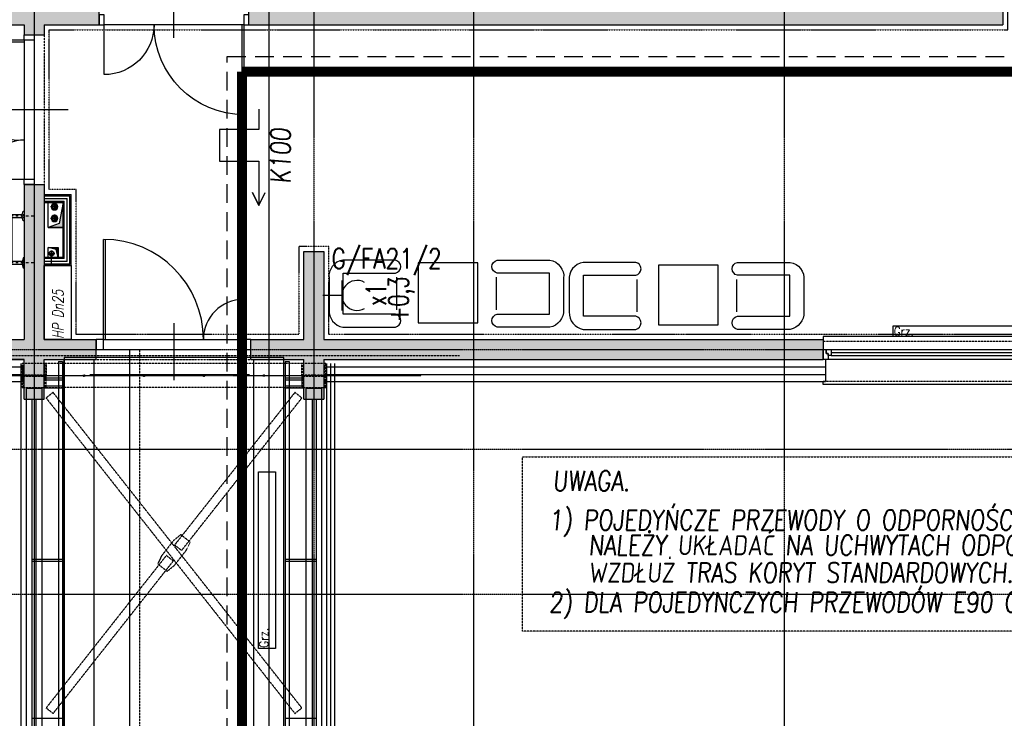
# Model space of a CAD drawing. Extents: x -7228 to 74941, y -112898 to 85621.
# Tile 90 of 256: x 51523 to 52509, y -56913 to -56214. Entities that reach past the tile are written whole.
import ezdxf
from ezdxf.enums import TextEntityAlignment as Align

# ---------------------------------------------------------------- set-up
doc = ezdxf.new("R2010")
doc.units = 0
for name, pattern in [('CENTER', [2, 1.25, -0.25, 0.25, -0.25]), ('DASHDOT', [1, 0.5, -0.25, 0, -0.25]), ('DASHED', [0.75, 0.5, -0.25]), ('DASHED2', [0.375, 0.25, -0.125]), ('DIVIDE', [31.75, 12.7, -6.35, 0, -6.35, 0, -6.35])]:
    doc.linetypes.add(name, pattern=pattern)
doc.layers.get('0').update_dxf_attribs({"color": 101, "linetype": 'CONTINUOUS'})
for name, color, linetype in [('Det-metal', 141, 'CONTINUOUS'), ('Drz---drzwi', 5, 'CONTINUOUS'), ('E35', 6, 'CONTINUOUS'), ('E50', 3, 'CONTINUOUS'), ('E50kor', 3, 'CONTINUOUS'), ('E90kor', 6, 'CONTINUOUS'), ('Ele-balustrada', 8, 'CONTINUOUS'), ('Fas-balustrada-widok', 114, 'CONTINUOUS'), ('Ins-co', 2, 'CONTINUOUS'), ('Ins-ppoz', 240, 'CONTINUOUS'), ('Ins-wod', 4, 'CONTINUOUS'), ('Okn---okna', 5, 'CONTINUOUS'), ('Os-osie', 14, 'CENTER'), ('Os-osie glowne', 1, 'CENTER'), ('Pos-widok', 121, 'CONTINUOUS'), ('Sc-beton', 7, 'CONTINUOUS'), ('Sc-beton-hatch', 86, 'CONTINUOUS'), ('Sc-gk', 120, 'CONTINUOUS'), ('Sc-izolacja term-styropian', 151, 'STYROPIAN-KA'), ('Sc-kamien', 31, 'CONTINUOUS'), ('Sc-nadproza kon', 5, 'DASHED2'), ('Sc-systemowe', 150, 'CONTINUOUS'), ('Suf-widok', 8, 'CONTINUOUS'), ('W-idok', 8, 'CONTINUOUS'), ('W-otwor-strop', 1, 'CONTINUOUS'), ('Wyp-meble', 155, 'CONTINUOUS')]:
    doc.layers.add(name, color=color, linetype=linetype)
doc.styles.add('IT12', font='ITALICT.SHX', dxfattribs={"width": 0.8, "height": 0.12})
doc.styles.add('ROMANS', font='romans', dxfattribs={"width": 0.85})
doc.linetypes.add('BATTING', pattern='A,0.0001,-0.1,[134,ltypeshp.shx,S=0.1,R=0,X=-0.1,Y=0],-0.2,[134,ltypeshp.shx,S=0.1,R=180,X=0.1,Y=0],-0.1', length=0.4001)
doc.linetypes.add('STYROPIAN-KA', pattern='A,0.0001,-0.1,[135,ltypeshp.shx,S=0.1,R=0,X=-0.1,Y=0],0,[135,ltypeshp.shx,S=0.1,R=180,X=0.1,Y=0],-0.1', length=0.2001)

# ---------------------------------------------------------------- blocks, each defined once
blk = doc.blocks.new('_SDHGG')
at = {"ltscale": 7}
for p, q in [((13, -75), (-44, -75)), ((0, -142.5), (100, -142.5)), ((0, -144.5), (100, -144.5))]:
    blk.add_line(p, q, dxfattribs=at)
for points in [[(-10, -5.5), (-10, 0), (0, 0), (0, -5.5)], [(-10, -150), (-10, -144.5), (0, -144.5), (0, -150)]]:
    blk.add_lwpolyline(points, close=True, dxfattribs=at)
for points in [[(0, -144.5), (0, -5.5)], [(39, -5.5), (0, -5.5)]]:
    blk.add_lwpolyline(points, dxfattribs=at)
blk.add_arc((0, -5.5), 39, 270, 0)
blk.add_arc((1, -143.5), 99.01, 0.57873, 90.57873, dxfattribs=at)
blk = doc.blocks.new('_dlgjlfh')
at = {"ltscale": 7}
for p, q in [((23, -75), (-34, -75)), ((10, -143), (99.98, -143)), ((10, -145), (100, -145))]:
    blk.add_line(p, q, dxfattribs=at)
for points in [[(0, -5), (0, 0), (10, 0), (10, -5)], [(0, -150), (0, -145), (10, -145), (10, -150)]]:
    blk.add_lwpolyline(points, close=True, dxfattribs=at)
for points in [[(10, -145), (10, -5)], [(60, -5), (10, -5)]]:
    blk.add_lwpolyline(points, dxfattribs=at)
for centre, radius, start, end in [((10, -5), 50, 270, 360), ((10, -145), 90, 360, 90)]:
    blk.add_arc(centre, radius, start, end)
blk = doc.blocks.new('_SKGJFKGJFGKHGJ')
blk.add_line((-13.5, -53.86), (-13.5, 6.86))
at = {"linetype": 'DASHDOT', "ltscale": 5, "flags": 128}
for points in [[(9.41, 0), (-20.36, 0)], [(9.41, -47), (-20.36, -47)]]:
    blk.add_lwpolyline(points, dxfattribs=at)
at = {"flags": 128}
for points in [[(-1.91, -48.5), (-15, -48.5), (-15, 1.5), (-1.91, 1.5)], [(-1.91, -45.5), (-12, -45.5), (-12, -1.5), (-1.91, -1.5)]]:
    blk.add_lwpolyline(points, dxfattribs=at)
for points in [[(0, 5), (0, -5), (-1, -5, -0.199443), (-1, 5)], [(0, -52), (0, -42), (-1, -42, 0.199443), (-1, -52)]]:
    blk.add_lwpolyline(points, format="xyb", close=True, dxfattribs=at)
at = {"linetype": 'DASHED', "ltscale": 0.1, "flags": 128}
for points in [[(-1.91, 1.5), (0, 1.5)], [(-1.91, -1.5), (0, -1.5)], [(0, -45.5), (-1.91, -45.5)], [(0, -48.5), (-1.91, -48.5)]]:
    blk.add_lwpolyline(points, dxfattribs=at)
blk = doc.blocks.new('_DKGJHF')
at = {"ltscale": 7}
for p, q in [((-21.08, -77), (35.92, -77)), ((-5, -147.5), (-105, -147.5)), ((-5, -145.5), (-104.98, -145.5))]:
    blk.add_line(p, q, dxfattribs=at)
for points in [[(5, -7.5), (5, 0), (-5, 0), (-5, -7.5)], [(5, -155), (5, -147.5), (-5, -147.5), (-5, -155)]]:
    blk.add_lwpolyline(points, close=True, dxfattribs=at)
for points in [[(-45, -7.5), (-5, -7.5)], [(-5, -147.5), (-5, -7.5)]]:
    blk.add_lwpolyline(points, dxfattribs=at)
for centre, radius, start, end in [((-5, -7.5), 40, 180, 270), ((-5, -147.5), 100, 90, 180)]:
    blk.add_arc(centre, radius, start, end)
blk = doc.blocks.new('_dskgjndklgjnkdfh')
for p, q in [((280, 23), (0, 23)), ((0, 23), (0, 18)), ((280, 18), (280, 23)), ((8, 10), (272, 10)), ((8, 7), (272, 7)), ((8, 4), (272, 4)), ((275, 0), (5, 0)), ((0, -25), (0, -22)), ((280, -25), (0, -25)), ((280, -22), (280, -25))]:
    blk.add_line(p, q)
at = {"linetype": 'DASHED2'}
for p, q in [((280, 18), (0, 18)), ((280, -22), (0, -22))]:
    blk.add_line(p, q, dxfattribs=at)
for points in [[(5, 0), (0, 0), (0, 10), (3, 10), (3, 6), (5, 6)], [(8, 4), (5, 4), (5, 6), (3, 6), (3, 10), (5, 10), (8, 10)], [(272, 4), (275, 4), (275, 6), (277, 6), (277, 10), (275, 10), (272, 10)], [(275, 0), (280, 0), (280, 10), (277, 10), (277, 6), (275, 6)]]:
    blk.add_lwpolyline(points, close=True)
blk = doc.blocks.new('A$C59F8734F')
at = {"layer": 'Wyp-meble', "elevation": -2}
for points in [[(1049.38, 86.42), (1101.83, 86.42, 0.814277), (1101.83, 99.27), (1049.17, 99.27, 0.403655), (1035.24, 81.2), (1035.24, 49.62, 0.380123), (1049.17, 32.2), (1101.83, 32.2, 0.804356), (1101.83, 45.27), (1049.48, 45.27)], [(1256.04, 86.42), (1203.6, 86.42, -0.814277), (1203.6, 99.27), (1256.26, 99.27, -0.403655), (1270.19, 81.2), (1270.19, 49.62, -0.380123), (1256.26, 32.2), (1203.6, 32.2, -0.804356), (1203.6, 45.27), (1255.95, 45.27)], [(1290, 84.24), (1342.45, 84.24, 0.814277), (1342.45, 97.09), (1289.78, 97.09, 0.403655), (1275.86, 79.02), (1275.86, 47.44, 0.380123), (1289.78, 30.02), (1342.45, 30.02, 0.804356), (1342.45, 43.09), (1290.1, 43.09)], [(1496.66, 84.24), (1444.22, 84.24, -0.814277), (1444.22, 97.09), (1496.88, 97.09, -0.403655), (1510.81, 79.02), (1510.81, 47.44, -0.380123), (1496.88, 30.02), (1444.22, 30.02, -0.804356), (1444.22, 43.09), (1496.57, 43.09)]]:
    blk.add_lwpolyline(points, format="xyb", close=True, dxfattribs=at)
at = {"layer": 'Wyp-meble'}
for points in [[(1124.43, 36.62), (1184.43, 36.62), (1184.43, 96.62), (1124.43, 96.62)], [(1365.05, 34.44), (1425.05, 34.44), (1425.05, 94.44), (1365.05, 94.44)]]:
    blk.add_lwpolyline(points, close=True, dxfattribs=at)
at = {"layer": 'Wyp-meble', "elevation": -2}
for points in [[(1102.71, 82.23), (1102.71, 49.73)], [(1202.71, 82.23), (1202.71, 49.73)], [(1343.33, 80.05), (1343.33, 47.54)], [(1443.33, 80.05), (1443.33, 47.54)]]:
    blk.add_lwpolyline(points, dxfattribs=at)
blk = doc.blocks.new('g2')
at = {"layer": 'E35'}
blk.add_line((15, 19.27), (-15, 19.27), dxfattribs=at)
blk.add_arc((0, 34.27), 15, 150, 30, dxfattribs=at)
at = {"layer": 'E50'}
blk.add_line((0, 19.27), (0, 0), dxfattribs=at)

msp = doc.modelspace()

# ---------------------------------------------------------------- hatches: boundary and pattern name
at = {"layer": 'Sc-beton-hatch'}
h = msp.add_hatch(dxfattribs=at)
h.set_pattern_fill('ANSI33', color=256, style=0)
h.paths.add_polyline_path([(51487.547, -51608.711), (51427.547, -51608.711), (51427.547, -51668.711), (51447.547, -51668.711), (51447.547, -51628.711), (51487.547, -51628.711)])
h.paths.add_polyline_path([(51822.547, -51608.711), (51722.547, -51608.711), (51722.547, -51628.711), (51762.547, -51628.711), (51762.547, -52190.711), (51782.547, -52190.711), (51782.547, -52038.711), (52169.547, -52038.711), (52169.547, -52018.711), (51782.547, -52018.711), (51782.547, -51628.711), (51822.547, -51628.711)])
h.paths.add_polyline_path([(51447.547, -51939.711), (51427.547, -51939.711), (51427.547, -52039.711), (51447.547, -52039.711)])
h.paths.add_polyline_path([(52347.547, -51608.711), (52268.547, -51608.711), (52268.547, -51628.711), (52347.547, -51628.711)])
h.paths.add_polyline_path([(52787.547, -51608.711), (52687.547, -51608.711), (52687.547, -51628.711), (52727.547, -51628.711), (52727.547, -51827.711), (52747.547, -51827.711), (52747.547, -51628.711), (52787.547, -51628.711)])
h.paths.add_polyline_path([(52807.547, -52018.711), (52747.547, -52018.711), (52747.547, -51927.711), (52727.547, -51927.711), (52727.547, -52018.711), (52599.485, -52018.711), (52599.485, -52038.711), (52807.547, -52038.711)])
h.paths.add_polyline_path([(52499.485, -52018.711), (52269.547, -52018.711), (52269.547, -52038.711), (52499.485, -52038.711)])
h.paths.add_polyline_path([(52747.547, -52350.711), (52712.547, -52350.711), (52712.547, -52385.711), (52747.547, -52385.711)])
h.paths.add_polyline_path([(53417.547, -51508.711), (53397.547, -51508.711), (53397.547, -51608.711), (53347.547, -51608.711), (53347.547, -51628.711), (53397.547, -51628.711), (53397.547, -52018.711), (52907.547, -52018.711), (52907.547, -52038.711), (53397.547, -52038.711), (53397.547, -52438.711), (53417.547, -52438.711)])
h.paths.add_polyline_path([(53439.547, -51508.711), (53419.547, -51508.711), (53419.547, -52278.711), (53439.547, -52278.711)])
h.paths.add_polyline_path([(53417.547, -52708.711), (53397.547, -52708.711), (53397.547, -52778.711), (53417.547, -52778.711)])
h.paths.add_polyline_path([(53417.547, -52858.711), (53397.547, -52858.711), (53397.547, -53008.711), (52967.547, -53008.711), (52967.547, -53028.711), (53397.547, -53028.711), (53397.547, -53068.711), (53417.547, -53068.711)])
h.paths.add_polyline_path([(53417.547, -53168.711), (53397.547, -53168.711), (53397.547, -53208.711), (53417.547, -53208.711)])
h.paths.add_polyline_path([(53417.547, -53308.711), (53397.547, -53308.711), (53397.547, -53573.711), (53417.547, -53573.711)])
h.paths.add_polyline_path([(52747.547, -53008.711), (52727.547, -53008.711), (52727.547, -53028.711), (52727.547, -53323.711), (52707.547, -53323.711), (52707.547, -53343.711), (52747.547, -53343.711)])
h.paths.add_polyline_path([(52727.547, -53008.711), (52707.547, -53008.711), (52707.547, -53028.711), (52727.547, -53028.711)], flags=16)
h.paths.add_polyline_path([(52573.547, -53323.711), (52520.547, -53323.711), (52520.547, -53028.711), (52505.547, -53028.711), (52505.547, -53323.711), (52485.547, -53323.711), (52485.547, -53343.711), (52573.547, -53343.711)])
h.paths.add_polyline_path([(52573.547, -53008.711), (52485.547, -53008.711), (52485.547, -53028.711), (52573.547, -53028.711)])
h.paths.add_polyline_path([(52351.547, -53008.711), (52298.547, -53008.711), (52298.547, -53028.711), (52351.547, -53028.711)], flags=17)
h.paths.add_polyline_path([(52298.547, -53008.711), (51987.547, -53008.711), (51987.547, -52350.711), (51900.047, -52350.711), (51900.047, -52370.711), (51967.547, -52370.711), (51967.547, -53008.711), (51447.547, -53008.711), (51447.547, -52968.711), (51427.547, -52968.711), (51427.547, -53068.711), (51447.547, -53068.711), (51447.547, -53028.711), (51967.547, -53028.711), (51967.547, -53538.711), (51987.547, -53538.711), (51987.547, -53028.711), (52278.547, -53028.711), (52278.547, -53343.711), (52298.547, -53343.711), (52351.547, -53343.711), (52351.547, -53323.711), (52298.547, -53323.711)])
h.paths.add_polyline_path([(51800.047, -52350.711), (51782.547, -52350.711), (51782.547, -52345.711), (51762.547, -52345.711), (51762.547, -52350.711), (51447.547, -52350.711), (51447.547, -52330.711), (51427.547, -52330.711), (51427.547, -52568.711), (51447.547, -52568.711), (51447.547, -52370.711), (51800.047, -52370.711)])
h.paths.add_polyline_path([(51447.547, -52718.711), (51427.547, -52718.711), (51427.547, -52818.711), (51447.547, -52818.711)])
h.paths.add_polyline_path([(51447.547, -53218.711), (51427.547, -53218.711), (51427.547, -53415.711), (51447.547, -53415.711)], flags=17)
h.paths.add_polyline_path([(51447.547, -53505.711), (51427.547, -53505.711), (51427.547, -53548.711), (51447.547, -53548.711)])
h.paths.add_polyline_path([(52024.547, -53758.711), (51447.547, -53758.711), (51447.547, -53698.711), (51427.547, -53698.711), (51427.547, -53778.711), (52024.547, -53778.711)])
h.paths.add_polyline_path([(52787.547, -53758.711), (52174.547, -53758.711), (52174.547, -53778.711), (52727.547, -53778.711), (52727.547, -54010.711), (52747.547, -54010.711), (52747.547, -53778.711), (52787.547, -53778.711)])
h.paths.add_polyline_path([(53025.547, -53758.711), (52922.547, -53758.711), (52922.547, -53778.711), (53025.547, -53778.711)])
h.paths.add_polyline_path([(53244.547, -53758.711), (53150.547, -53758.711), (53150.547, -53778.711), (53244.547, -53778.711)])
h.paths.add_polyline_path([(53417.547, -53723.711), (53397.547, -53723.711), (53397.547, -53758.711), (53349.547, -53758.711), (53349.547, -53778.711), (53397.547, -53778.711), (53397.547, -54383.711), (53417.547, -54383.711)])
h.paths.add_polyline_path([(52747.547, -54110.711), (52727.547, -54110.711), (52727.547, -54305.711), (52747.547, -54305.711)])
h.paths.add_polyline_path([(52747.547, -54405.711), (52727.547, -54405.711), (52727.547, -54508.711), (52314.153, -54508.711, -0.1551034), (52317.392, -54518.903, -0.1483474), (52314.417, -54528.711), (52727.547, -54528.711), (52727.547, -54588.711), (52747.547, -54588.711)])
h.paths.add_polyline_path([(52314.153, -54508.711), (52312.287, -54508.711), (52312.287, -54528.711), (52314.417, -54528.711, 0.1483474), (52317.392, -54518.903, 0.1551034)])
h.paths.add_polyline_path([(52287.287, -54508.711), (52285.327, -54508.711, 0.1551034), (52282.087, -54518.903, 0.1483474), (52285.062, -54528.711), (52287.287, -54528.711)])
h.paths.add_polyline_path([(52285.327, -54508.711), (52218.547, -54508.711), (52218.547, -54528.711), (52285.062, -54528.711, -0.1483474), (52282.087, -54518.903, -0.1551034)])
h.paths.add_polyline_path([(51997.547, -54508.711), (51987.547, -54508.711), (51947.547, -54508.711), (51947.547, -54533.711), (51987.547, -54533.711), (51997.547, -54533.711)])
h.paths.add_polyline_path([(51507.547, -54508.711), (51427.547, -54508.711), (51427.547, -54528.711), (51507.547, -54528.711)])
h.paths.add_polyline_path([(51547.547, -55013.711), (51527.547, -55013.711), (51527.547, -55046.711), (51547.547, -55046.711)])
h.paths.add_polyline_path([(52790.547, -55158.711), (52747.547, -55158.711), (52747.547, -55068.711), (52727.547, -55068.711), (52727.547, -55158.711), (51547.547, -55158.711), (51547.547, -55143.711), (51527.547, -55143.711), (51527.547, -55158.711), (51287.547, -55158.711), (51287.547, -55183.711), (52790.547, -55183.711)])
h.paths.add_polyline_path([(51237.547, -55158.711), (51187.547, -55158.711), (51187.547, -55183.711), (51237.547, -55183.711)])
h.paths.add_polyline_path([(51137.547, -55158.711), (51087.547, -55158.711), (51087.547, -55183.711), (51137.547, -55183.711)])
h.paths.add_polyline_path([(51037.547, -55158.711), (50987.547, -55158.711), (50987.547, -55183.711), (51037.547, -55183.711)])
h.paths.add_polyline_path([(50937.547, -55158.711), (50897.547, -55158.711), (50897.547, -56065.711), (50997.547, -56065.711), (50997.547, -56080.711), (51017.547, -56080.711), (51017.547, -56045.711), (50917.547, -56045.711), (50917.547, -55183.711), (50937.547, -55183.711)])
h.paths.add_polyline_path([(51602.547, -56198.711), (51017.547, -56198.711), (51017.547, -56180.711), (50997.547, -56180.711), (50997.547, -56198.711), (50797.547, -56198.711), (50797.547, -56553.711), (51527.547, -56553.711), (51527.547, -56593.711), (51547.547, -56593.711), (51547.547, -56553.711), (51599.547, -56553.711), (51599.547, -56533.711), (51547.547, -56533.711), (51547.547, -56378.711), (51527.547, -56378.711), (51527.547, -56533.711), (50817.547, -56533.711), (50817.547, -56218.711), (51527.547, -56218.711), (51527.547, -56228.711), (51547.547, -56228.711), (51547.547, -56218.711), (51602.547, -56218.711)])
h.paths.add_polyline_path([(52327.547, -56533.711), (51827.547, -56533.711), (51827.547, -56445.711), (51807.547, -56445.711), (51807.547, -56533.711), (51754.547, -56533.711), (51754.547, -56553.711), (51807.547, -56553.711), (51807.547, -56593.711), (51827.547, -56593.711), (51827.547, -56553.711), (52327.547, -56553.711)])
h.paths.add_polyline_path([(52507.547, -56198.711), (51752.547, -56198.711), (51752.547, -56218.711), (52507.547, -56218.711)])
h.paths.add_polyline_path([(52794.547, -56533.711), (52747.547, -56533.711), (52747.547, -56419.211), (52727.547, -56419.211), (52727.547, -56533.711), (52607.547, -56533.711), (52607.547, -56553.711), (52794.547, -56553.711)])
h.paths.add_polyline_path([(52819.547, -56528.711), (52794.547, -56528.711), (52794.547, -56553.711), (52819.547, -56553.711)])
h.paths.add_polyline_path([(52747.547, -55693.711), (52727.547, -55693.711), (52727.547, -56289.211), (52747.547, -56289.211)])
h.paths.add_polyline_path([(52970.047, -56528.711), (52945.047, -56528.711), (52945.047, -56553.711), (52970.047, -56553.711)])
h.paths.add_polyline_path([(53120.047, -56528.711), (53095.047, -56528.711), (53095.047, -56553.711), (53120.047, -56553.711)])
h.paths.add_polyline_path([(53270.047, -56528.711), (53245.047, -56528.711), (53245.047, -56553.711), (53270.047, -56553.711)])
h.paths.add_polyline_path([(53382.547, -56533.711), (53337.547, -56533.711), (53337.547, -56553.711), (53382.547, -56553.711)])
h.paths.add_polyline_path([(53417.547, -56518.711), (53382.547, -56518.711), (53382.547, -56553.711), (53417.547, -56553.711)])
h.paths.add_polyline_path([(53417.547, -56456.711), (53397.547, -56456.711), (53397.547, -56518.711), (53417.547, -56518.711)])
h.paths.add_polyline_path([(53417.547, -56381.211), (53392.547, -56381.211), (53392.547, -56406.211), (53417.547, -56406.211)])
h.paths.add_polyline_path([(53417.547, -56231.211), (53392.547, -56231.211), (53392.547, -56256.211), (53417.547, -56256.211)])
h.paths.add_polyline_path([(53417.547, -56081.211), (53392.547, -56081.211), (53392.547, -56106.211), (53417.547, -56106.211)])
h.paths.add_polyline_path([(53417.547, -55931.211), (53392.547, -55931.211), (53392.547, -55956.211), (53417.547, -55956.211)])
h.paths.add_polyline_path([(53417.547, -55806.211), (53397.547, -55806.211), (53397.547, -55826.211), (53417.547, -55826.211)])
h.paths.add_polyline_path([(53417.547, -55781.211), (53392.547, -55781.211), (53392.547, -55806.211), (53417.547, -55806.211)])
h.paths.add_polyline_path([(53417.547, -55598.711), (53397.547, -55598.711), (53397.547, -55781.211), (53417.547, -55781.211)])
h.paths.add_polyline_path([(53417.547, -55398.711), (53382.547, -55398.711), (53382.547, -55363.711), (53362.547, -55363.711), (53362.547, -55418.711), (53397.547, -55418.711), (53397.547, -55448.711), (53417.547, -55448.711)])
h.paths.add_polyline_path([(53382.547, -55103.211), (53362.547, -55103.211), (53362.547, -55158.711), (52925.547, -55158.711), (52925.547, -55183.711), (53362.547, -55183.711), (53362.547, -55213.711), (53382.547, -55213.711), (53382.547, -55183.711)])
h.paths.add_polyline_path([(52747.547, -54693.711), (52727.547, -54693.711), (52727.547, -54918.711), (52747.547, -54918.711)])
h.paths.add_polyline_path([(53382.547, -54696.711), (53417.547, -54696.711), (53417.547, -54653.711), (53397.547, -54653.711), (53397.547, -54676.711), (53362.547, -54676.711), (53362.547, -54983.211), (53382.547, -54983.211)])
h.paths.add_polyline_path([(53417.547, -54483.711), (53397.547, -54483.711), (53397.547, -54553.711), (53417.547, -54553.711)])
at = {"layer": 'W-otwor-strop'}
for points in [[(51551.547, -56421.711), (51566.547, -56421.711), (51566.547, -56396.711), (51562.547, -56417.711)], [(51551.547, -56441.711), (51561.547, -56441.711), (51561.547, -56451.711), (51559.547, -56443.711)]]:
    msp.add_hatch(color=256, dxfattribs=at).paths.add_polyline_path(points)

# ---------------------------------------------------------------- linework, layer by layer
at = {"layer": 'Det-metal', "linetype": 'DASHED', "ltscale": 0.5}
for p, q in [((51527.247, -56558.009), (51525.547, -56558.009)), ((51525.547, -56558.009), (51525.547, -56582.009)), ((51527.247, -56558.009), (51527.247, -56567.409)), ((51547.847, -56558.009), (51527.247, -56558.009)), ((51527.247, -56569.509), (51527.247, -56558.009)), ((51547.847, -56567.409), (51547.847, -56558.009)), ((51547.847, -56558.009), (51547.847, -56569.509)), ((51549.547, -56558.009), (51547.847, -56558.009)), ((51549.547, -56558.009), (51549.547, -56569.509)), ((51567.547, -56558.009), (51549.547, -56558.009)), ((51549.547, -56582.009), (51549.547, -56558.009)), ((51787.547, -56558.009), (51567.547, -56558.009)), ((51805.547, -56558.009), (51787.547, -56558.009)), ((51805.547, -56569.509), (51805.547, -56558.009)), ((51807.247, -56558.009), (51805.547, -56558.009)), ((51805.547, -56558.009), (51805.547, -56582.009)), ((51827.847, -56558.009), (51807.247, -56558.009)), ((51807.247, -56558.009), (51807.247, -56567.409)), ((51807.247, -56569.509), (51807.247, -56558.009)), ((51827.847, -56567.409), (51827.847, -56558.009)), ((51827.847, -56558.009), (51827.847, -56569.509)), ((51829.547, -56558.009), (51827.847, -56558.009)), ((51829.547, -56582.009), (51829.547, -56558.009)), ((51547.847, -56569.509), (51527.247, -56569.509)), ((51527.247, -56569.509), (51529.347, -56569.509)), ((51527.247, -56570.509), (51547.847, -56570.509)), ((51527.247, -56582.009), (51527.247, -56570.509)), ((51529.347, -56570.509), (51527.247, -56570.509)), ((51527.247, -56572.609), (51527.247, -56582.009)), ((51529.347, -56569.509), (51545.747, -56569.509)), ((51545.747, -56570.509), (51529.347, -56570.509)), ((51537.947, -56570.509), (51538.747, -56570.509)), ((51545.747, -56569.509), (51547.847, -56569.509)), ((51547.847, -56570.509), (51545.747, -56570.509)), ((51547.847, -56570.509), (51547.847, -56582.009)), ((51547.847, -56582.009), (51547.847, -56572.609)), ((51549.547, -56570.509), (51549.547, -56569.509)), ((51549.547, -56582.009), (51549.547, -56570.509)), ((51805.547, -56570.509), (51805.547, -56582.009)), ((51827.847, -56569.509), (51807.247, -56569.509)), ((51807.247, -56570.509), (51827.847, -56570.509)), ((51807.247, -56582.009), (51807.247, -56570.509)), ((51807.247, -56572.609), (51807.247, -56582.009)), ((51825.747, -56569.509), (51827.847, -56569.509)), ((51827.847, -56570.509), (51825.747, -56570.509)), ((51827.847, -56570.509), (51827.847, -56582.009)), ((51827.847, -56582.009), (51827.847, -56572.609)), ((51525.547, -56582.009), (51527.247, -56582.009)), ((51527.247, -56582.009), (51547.847, -56582.009)), ((51547.847, -56582.009), (51549.547, -56582.009)), ((51549.547, -56582.009), (51567.547, -56582.009)), ((51787.547, -56582.009), (51567.547, -56582.009)), ((51787.547, -56582.009), (51805.547, -56582.009)), ((51805.547, -56582.009), (51807.247, -56582.009)), ((51807.247, -56582.009), (51827.847, -56582.009)), ((51827.847, -56582.009), (51829.547, -56582.009)), ((51556.469, -56586.821), (51549.489, -56592.326)), ((51549.489, -56592.326), (51567.547, -56615.222)), ((51567.547, -56600.867), (51556.469, -56586.821)), ((51798.626, -56586.821), (51787.547, -56600.867)), ((51787.547, -56615.222), (51805.606, -56592.326)), ((51805.606, -56592.326), (51798.713, -56586.89)), ((51787.547, -56879.795), (51567.547, -56600.867)), ((51787.547, -56600.867), (51678.167, -56739.546)), ((51567.547, -56615.222), (51787.547, -56894.15)), ((51685.147, -56745.051), (51787.547, -56615.222)), ((51684.377, -56729.161), (51677.233, -56734.989)), ((51693.799, -56736.592), (51684.377, -56729.161)), ((51677.233, -56734.989), (51665.299, -56750.12)), ((51685.147, -56745.051), (51678.167, -56739.546)), ((51689.796, -56744.897), (51693.799, -56736.592)), ((51669.948, -56749.966), (51567.547, -56879.795)), ((51665.299, -56750.12), (51661.296, -56758.425)), ((51669.948, -56749.966), (51676.928, -56755.471)), ((51677.862, -56760.028), (51689.796, -56744.897)), ((51567.547, -56894.15), (51676.928, -56755.471)), ((51661.296, -56758.425), (51670.718, -56765.856)), ((51670.718, -56765.856), (51677.862, -56760.028)), ((51567.547, -56879.795), (51549.489, -56902.691)), ((51805.606, -56902.691), (51787.547, -56879.795)), ((51556.469, -56908.196), (51567.547, -56894.15)), ((51787.547, -56894.15), (51798.626, -56908.196)), ((51556.469, -56908.196), (51549.489, -56902.691)), ((51798.626, -56908.196), (51805.606, -56902.691))]:
    msp.add_line(p, q, dxfattribs=at)
at = {"layer": 'Det-metal', "ltscale": 0.5}
for p, q in [((51529.547, -56583.009), (51529.547, -57100.508)), ((51545.547, -56583.009), (51529.547, -56583.009)), ((51545.547, -57100.508), (51545.547, -56583.009)), ((51809.547, -56583.009), (51809.547, -57100.508)), ((51825.547, -56583.009), (51809.547, -56583.009)), ((51825.547, -57100.508), (51825.547, -56583.009))]:
    msp.add_line(p, q, dxfattribs=at)
at = {"layer": 'Det-metal', "linetype": 'DASHED', "ltscale": 0.5}
msp.add_lwpolyline([(51417.547, -56550.009), (51963.547, -56550.009)], dxfattribs=at)
for centre in [(51587.547, -56570.009), (51647.547, -56570.009), (51707.559, -56570.009), (51767.547, -56570.009)]:
    msp.add_circle(centre, 0.795, dxfattribs=at)
at = {"layer": 'E50kor', "linetype": 'DASHED2', "ltscale": 75}
for p, q in [((51730.7, -62865.87), (51730.7, -56250.713)), ((51730.7, -56250.713), (52674.838, -56250.713))]:
    msp.add_line(p, q, dxfattribs=at)
at = {"layer": 'E50kor', "const_width": 10}
for points in [[(51297.624, -62892.36), (51745.7, -62892.36), (51745.7, -56265.713)], [(51745.547, -56265.713), (52689.838, -56265.713)]]:
    msp.add_lwpolyline(points, dxfattribs=at)
at = {"layer": 'E50kor', "linetype": 'DASHED2'}
msp.add_lwpolyline([(52026.482, -56651.343), (53016.52, -56651.343), (53016.52, -56825.705), (52026.482, -56825.705)], close=True, dxfattribs=at)
at = {"layer": 'E90kor', "ltscale": 15}
msp.add_lwpolyline([(51762.456, -56303.255), (51762.456, -56323.58), (51723.048, -56323.58), (51723.048, -56355.194), (51762.456, -56355.194), (51762.456, -56399.747), (51756.216, -56386.582), (51762.456, -56399.747), (51768.696, -56386.582)], dxfattribs=at)
at = {"layer": 'Fas-balustrada-widok'}
for points in [[(51562.047, -56555.711), (51562.047, -62318.676)], [(51562.047, -56555.711), (51566.047, -56555.711)], [(51566.047, -56555.711), (51566.047, -62318.676)], [(51789.047, -56555.711), (51789.047, -62318.676)], [(51789.047, -56555.711), (51793.047, -56555.711)], [(51793.047, -56555.711), (51793.047, -62318.676)], [(51547.547, -56572.193), (51566.047, -56572.193)], [(51547.547, -56574.193), (51566.047, -56574.193)], [(51789.047, -56572.193), (51807.547, -56572.193)], [(51789.047, -56574.193), (51807.547, -56574.193)], [(51547.547, -56580.193), (51566.047, -56580.193)], [(51547.547, -56582.193), (51566.047, -56582.193)], [(51789.047, -56580.193), (51807.547, -56580.193)], [(51789.047, -56582.193), (51807.547, -56582.193)], [(51535.047, -56593.711), (51535.047, -62308.193)], [(51539.047, -56593.711), (51539.047, -62308.193)], [(51816.047, -56593.711), (51816.047, -62308.193)], [(51820.047, -56593.711), (51820.047, -62308.193)], [(51535.047, -56753.693), (51566.047, -56753.693)], [(51535.047, -56755.693), (51566.047, -56755.693)], [(51789.047, -56753.693), (51820.047, -56753.693)], [(51789.047, -56755.693), (51820.047, -56755.693)], [(51535.047, -56913.009), (51566.047, -56913.009)], [(51789.047, -56913.009), (51820.047, -56913.009)]]:
    msp.add_lwpolyline(points, dxfattribs=at)
at = {"layer": 'Ins-co'}
for p, q in [((51557.871, -56397.166), (51557.871, -56404.796)), ((51561.686, -56400.982), (51554.056, -56400.981)), ((51561.686, -56412.64, 0), (51554.056, -56412.639, 0)), ((51557.871, -56408.824, 0), (51557.871, -56416.454, 0)), ((51633.047, -56543.711), (51633.047, -61991.193))]:
    msp.add_line(p, q, dxfattribs=at)
at = {"layer": 'Ins-co', "linetype": 'DASHED', "ltscale": 0.5}
msp.add_line((51643.047, -56543.711), (51643.047, -61991.193), dxfattribs=at)
at = {"layer": 'Ins-co'}
for points in [[(52397.547, -56520.64), (52397.547, -56530.64), (52537.547, -56530.64), (52537.547, -56520.64)], [(51762.047, -56666.193), (51779.047, -56666.193), (51779.047, -56843.193), (51762.047, -56843.193)]]:
    msp.add_lwpolyline(points, close=True, dxfattribs=at)
at = {"layer": 'Ins-co', "extrusion": (-1.11852e-20, 9.56682e-14, -1)}
for centre, major_axis, start_param, end_param in [((51557.871, -56400.981), (2.242, 2.242), 0.7854217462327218, 7.068607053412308), ((51557.871, -56400.981), (-1.584, 1.584), 2.3562181, 8.6394034), ((51557.871, -56400.981), (-1.287, 1.287), 2.3562181, 8.6394034), ((51557.871, -56412.639, 0), (2.242, 2.242), 0.7854217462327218, 7.068607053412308), ((51557.871, -56412.639, 0), (-1.584, 1.584), 2.3562181, 8.6394034), ((51557.871, -56412.639, 0), (-1.287, 1.287), 2.3562181, 8.6394034)]:
    msp.add_ellipse(centre, major_axis=major_axis, ratio=1, start_param=start_param, end_param=end_param, dxfattribs=at)
at = {"layer": 'Ins-ppoz'}
for p, q in [((51555.014, -56444.717), (51555.014, -56450.717)), ((51552.014, -56447.717), (51558.014, -56447.717)), ((51555.014, -56459.711), (51555.014, -56450.223))]:
    msp.add_line(p, q, dxfattribs=at)
msp.add_lwpolyline([(51547.547, -56459.711), (51574.547, -56459.711), (51574.547, -56533.711), (51547.547, -56533.711)], close=True, dxfattribs=at)
for centre, radius in [((51554.991, -56447.717), 2.55), ((51555.014, -56447.717), 2)]:
    msp.add_circle(centre, radius, dxfattribs=at)
at = {"layer": 'Ins-wod'}
msp.add_lwpolyline([(51838.547, -62305.509), (51838.547, -56566.526)], dxfattribs=at)
at = {"layer": 'Os-osie', "ltscale": 0.5}
msp.add_line((51429.982, -56570.009), (51925.113, -56570.009), dxfattribs=at)
at = {"layer": 'Os-osie glowne'}
for points in [[(51537.547, -51086.711), (51537.547, -57133.711)], [(51772.547, -51086.711), (51772.547, -57133.711)], [(51817.547, -51086.711), (51817.547, -57063.711)], [(51977.547, -51086.711), (51977.547, -57063.711)], [(52288.547, -51086.711), (52288.547, -57063.711)], [(51537.547, -56064.193), (51537.547, -63668.4)], [(51772.547, -56064.193), (51772.547, -62415.66)], [(50525.547, -56543.711), (62792.547, -56543.711)], [(50525.547, -56643.711), (62792.547, -56643.711)], [(50525.547, -56788.711), (62792.547, -56788.711)]]:
    msp.add_lwpolyline(points, dxfattribs=at)
at = {"layer": 'Pos-widok'}
msp.add_lwpolyline([(51567.547, -59428.509), (51787.547, -59428.509), (51787.547, -56552.009), (51567.547, -56552.009), (51567.547, -59428.509)], close=True, dxfattribs=at)
at = {"layer": 'Sc-beton'}
for p, q in [((51547.547, -56533.711), (51599.547, -56533.711)), ((51547.547, -56553.711), (51599.547, -56553.711)), ((51527.547, -56593.711), (51547.547, -56593.711))]:
    msp.add_line(p, q, dxfattribs=at)
for points in [[(51602.547, -56218.711), (51602.547, -56198.711)], [(51752.547, -56218.711), (51752.547, -56198.711)], [(52507.547, -56198.711), (52507.547, -56218.711)], [(50817.547, -56218.711), (51527.547, -56218.711)], [(51527.547, -56218.711), (51527.547, -56228.711)], [(51547.547, -56218.711), (51602.547, -56218.711)], [(51547.547, -56218.711), (51547.547, -56228.711)], [(51752.547, -56218.711), (52507.547, -56218.711)], [(51527.547, -56228.711), (51547.547, -56228.711)], [(51527.547, -56378.711), (51527.547, -56533.711)], [(51527.547, -56378.711), (51547.547, -56378.711)], [(51547.547, -56378.711), (51547.547, -56533.711)], [(51807.547, -56445.711), (51827.547, -56445.711)], [(51807.547, -56533.711), (51807.547, -56445.711)], [(51827.547, -56445.711), (51827.547, -56533.711)], [(50817.547, -56533.711), (51527.547, -56533.711)], [(51599.547, -56553.711), (51599.547, -56533.711)], [(51754.547, -56553.711), (51754.547, -56533.711)], [(51754.547, -56533.711), (51807.547, -56533.711)], [(51827.547, -56533.711), (52327.547, -56533.711)], [(52327.547, -56533.711), (52327.547, -56553.711)], [(50797.547, -56553.711), (51527.547, -56553.711)], [(51527.547, -56553.711), (51389.623, -56553.711)], [(51527.547, -56593.711), (51527.547, -56553.711)], [(51547.547, -56593.711), (51547.547, -56553.711)], [(51754.547, -56553.711), (51807.547, -56553.711)], [(51807.547, -56593.711), (51807.547, -56553.711)], [(51827.547, -56553.711), (52327.547, -56553.711)], [(51827.547, -56553.711), (51827.547, -56593.711)], [(51807.547, -56593.711), (51827.547, -56593.711)]]:
    msp.add_lwpolyline(points, dxfattribs=at)
at = {"layer": 'Sc-gk'}
for points in [[(51547.547, -56388.711), (51574.547, -56388.711)], [(51547.547, -56389.911), (51573.347, -56389.911)], [(51547.547, -56395.511), (51567.747, -56395.511)], [(51547.547, -56396.711), (51566.547, -56396.711)], [(51566.547, -56451.711), (51566.547, -56396.711)], [(51567.747, -56452.911), (51567.747, -56395.511)], [(51573.347, -56458.511), (51573.347, -56389.911)], [(51574.547, -56459.711), (51574.547, -56388.711)], [(51566.547, -56451.711), (51547.547, -56451.711)], [(51567.747, -56452.911), (51547.547, -56452.911)], [(51573.347, -56458.511), (51547.547, -56458.511)], [(51574.547, -56459.711), (51547.547, -56459.711)], [(51574.547, -56459.711), (51574.547, -56533.711)]]:
    msp.add_lwpolyline(points, dxfattribs=at)
at = {"layer": 'Sc-gk', "linetype": 'BATTING', "ltscale": 0.14}
for points in [[(51547.547, -56392.711), (51570.547, -56392.711)], [(51570.547, -56455.711), (51570.547, -56392.711)], [(51570.547, -56455.711), (51547.547, -56455.711)]]:
    msp.add_lwpolyline(points, dxfattribs=at)
at = {"layer": 'Sc-izolacja term-styropian', "linetype": 'ByBlock'}
for points in [[(52330.047, -56553.711), (52330.047, -56568.711)], [(50782.547, -56568.711), (51525.547, -56568.711)], [(51525.547, -56575.711), (51525.547, -56568.711)], [(51827.547, -56568.711), (52330.047, -56568.711)]]:
    msp.add_lwpolyline(points, dxfattribs=at)
at = {"layer": 'Sc-izolacja term-styropian', "linetype": 'BATTING', "ltscale": 0.35}
for points in [[(50790.047, -56561.211), (51526.547, -56561.211)], [(51827.547, -56561.211), (52330.047, -56561.211)]]:
    msp.add_lwpolyline(points, dxfattribs=at)
at = {"layer": 'Sc-izolacja term-styropian', "linetype": 'BATTING', "ltscale": 0.05}
msp.add_lwpolyline([(51526.547, -56575.711), (51526.547, -56561.211)], dxfattribs=at)
at = {"layer": 'Sc-kamien'}
for points in [[(52330.047, -56568.711), (52330.047, -56575.711)], [(50775.547, -56575.711), (51527.547, -56575.711)], [(51827.547, -56575.711), (52330.047, -56575.711)]]:
    msp.add_lwpolyline(points, dxfattribs=at)
at = {"layer": 'Sc-nadproza kon', "linetype": 'DASHDOT', "ltscale": 0.5}
for points in [[(51547.547, -56228.711), (51547.547, -56378.711)], [(51599.547, -56553.711), (51754.547, -56553.711)]]:
    msp.add_lwpolyline(points, dxfattribs=at)
at = {"layer": 'Sc-systemowe'}
for points in [[(51524.547, -59433.509), (51524.547, -56558.009)], [(51830.547, -59433.509), (51830.547, -56558.009)], [(51834.547, -59433.509), (51834.547, -56558.009)], [(51838.547, -59433.509), (51838.547, -56558.009)]]:
    msp.add_lwpolyline(points, dxfattribs=at)
at = {"layer": 'Suf-widok', "linetype": 'DIVIDE', "ltscale": 0.02}
msp.add_lwpolyline([(51552.547, -56383.711), (51552.547, -56223.711), (52512.547, -56223.711), (52512.547, -55188.711), (53359.547, -55188.711), (53359.547, -55393.711), (52962.547, -55393.711), (52962.547, -55688.711), (52722.547, -55688.711), (52722.547, -56528.711), (51832.547, -56528.711), (51832.547, -56440.711), (51802.547, -56440.711), (51802.547, -56528.711), (51579.547, -56528.711), (51579.547, -56383.711)], close=True, dxfattribs=at)
at = {"layer": 'W-idok'}
for points in [[(51567.547, -62305.509), (51567.547, -56553.711)], [(51597.547, -62305.509), (51597.547, -56553.711)], [(51757.547, -62305.509), (51757.547, -56553.711)], [(51787.547, -62305.509), (51787.547, -56553.711)], [(51593.265, -56568.711), (51753.265, -56568.711)]]:
    msp.add_lwpolyline(points, dxfattribs=at)
at = {"layer": 'W-otwor-strop', "ltscale": 0.5}
msp.add_lwpolyline([(51551.547, -56421.711), (51566.547, -56421.711), (51566.547, -56396.711), (51562.547, -56417.711), (51551.547, -56421.711)], dxfattribs=at)
for points in [[(51551.547, -56396.711), (51566.547, -56396.711), (51566.547, -56421.711), (51551.547, -56421.711)], [(51551.547, -56441.711), (51561.547, -56441.711), (51561.547, -56451.711), (51551.547, -56451.711)], [(51551.547, -56441.711), (51561.547, -56441.711), (51561.547, -56451.711), (51559.547, -56443.711)]]:
    msp.add_lwpolyline(points, close=True, dxfattribs=at)

# ---------------------------------------------------------------- block references
msp.add_blockref('A$C59F8734F', (50797.547, -56553.711))
at = {"layer": 'Drz---drzwi', "xscale": -1, "rotation": 90}
msp.add_blockref('_dlgjlfh', (51602.547, -56208.711), dxfattribs=at)
at = {"layer": 'Drz---drzwi'}
for name, p, rotation in [('_SDHGG', (51527.547, -56378.711), 180), ('_DKGJHF', (51754.547, -56538.711), 270)]:
    msp.add_blockref(name, p, dxfattribs=dict(at, rotation=rotation))
at = {"layer": 'E35', "rotation": 269.9999999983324}
msp.add_blockref('g2', (51826.547, -56489.711), dxfattribs=at)
at = {"layer": 'Ele-balustrada'}
msp.add_blockref('_SKGJFKGJFGKHGJ', (51527.547, -56410.211), dxfattribs=at)
at = {"layer": 'Okn---okna'}
msp.add_blockref('_dskgjndklgjnkdfh', (52327.547, -56553.711), dxfattribs=at)

# ---------------------------------------------------------------- texts
at = {"layer": 'E35', "style": 'ROMANS'}
for s, rotation, width, p in [('G/FA21/2', 360, 0.8, (51890.447, -56454.254)), ('+0,3', 90, 0.7, (51905.37, -56493.663)), ('x1', 90, 0.7, (51879.88, -56488.779))]:
    msp.add_text(s, height=20, rotation=rotation, dxfattribs=dict(at, width=width)).set_placement(p, align=Align.MIDDLE)
at = {"layer": 'E90kor', "ltscale": 15, "style": 'ROMANS', "oblique": 5, "width": 0.8}
for s, rotation, p in [('K100', 90, (51794.325, -56377.844)), ('UWAGA.', 360, (52056.658, -56685.406)), ('1) POJEDYŃCZE PRZEWODY O ODPORNOŚCI OGNIOWEJ E90', 360, (52053.151, -56724.531)), ('NALEŻY UKŁADAĆ NA UCHWYTACH ODPORNOŚCI ODPOWIEDNIO E90', 360, (52092.604, -56749.78)), ('WZDŁUŻ TRAS KORYT STANDARDOWYCH.', 360, (52092.604, -56777.22)), ('2) DLA POJEDYNCZYCH PRZEWODÓW E90 OTWORY WIERCONE.', 360, (52053.151, -56806.852))]:
    msp.add_text(s, height=20, rotation=rotation, dxfattribs=at).set_placement(p)
at = {"layer": 'Ins-co', "insert": (52418.325, -56521.157), "char_height": 9, "width": 203.76147, "attachment_point": 3, "style": 'ROMANS'}
msp.add_mtext('Grz.', dxfattribs=at)
at = {"layer": 'Ins-co', "insert": (51763.007, -56822.416), "char_height": 9, "width": 203.76147, "attachment_point": 3, "rotation": 90, "style": 'ROMANS'}
msp.add_mtext('Grz.', dxfattribs=at)
at = {"layer": 'Ins-ppoz', "style": 'IT12', "width": 0.75}
msp.add_text(' HP Dn25', height=11, rotation=90, dxfattribs=at).set_placement((51566.841, -56538.918, -29.5))

doc.saveas('drawing.dxf')
